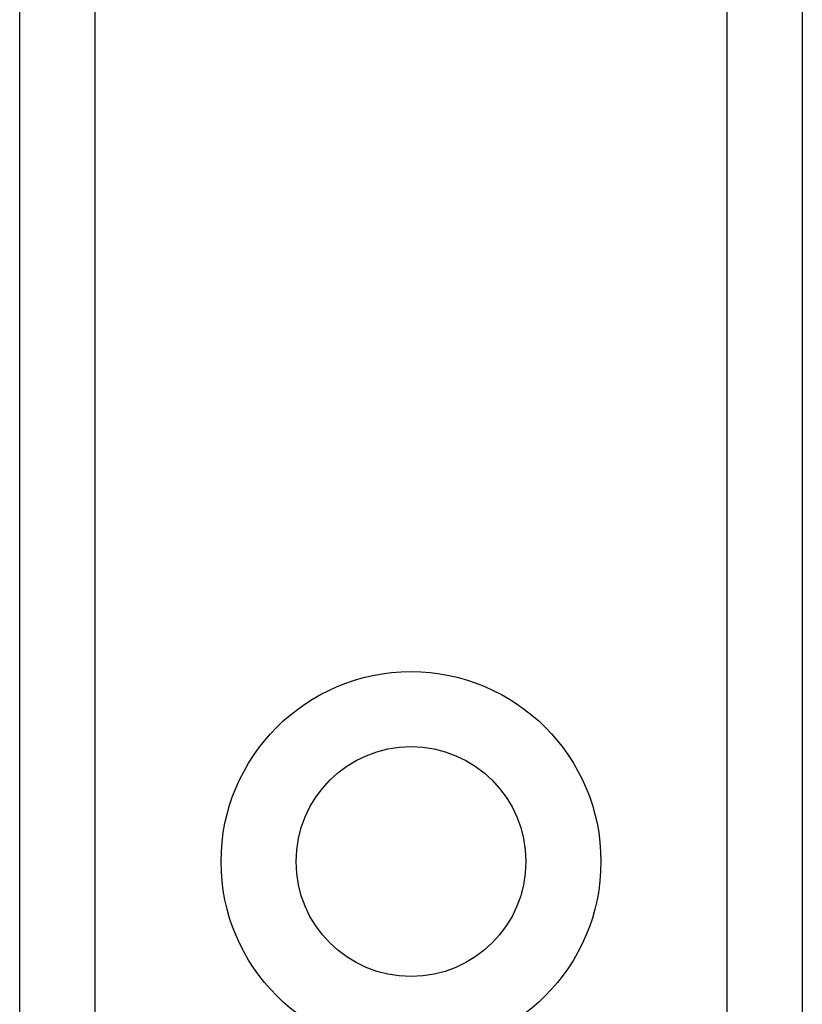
# Model space of a CAD drawing. Header units: inches. Extents: x 6 to 171, y 11 to 89.
# Tile 92 of 113: x 39.69 to 40.252, y 65.031 to 65.737. Entities that reach past the tile are written whole.
import ezdxf

# ---------------------------------------------------------------- set-up
doc = ezdxf.new("R2010")
doc.units = ezdxf.units.IN
doc.header["$MEASUREMENT"] = 0
doc.layers.add('Visible Edges(ANSI)', color=7, linetype='Continuous', lineweight=25)
doc.layers.add('Visible Tangent Edges(ANSI)', color=7, linetype='Continuous', lineweight=25)

msp = doc.modelspace()

# ---------------------------------------------------------------- linework, layer by layer
at = {"layer": 'Visible Edges(ANSI)'}
for p, q in [((39.69045, 33.3103), (39.69045, 66.44416)), ((40.25245, 66.44416), (40.25245, 33.3103))]:
    msp.add_line(p, q, dxfattribs=at)
msp.add_circle((39.97145, 65.13314), 0.0825, dxfattribs=at)
at = {"layer": 'Visible Tangent Edges(ANSI)'}
for p, q in [((39.7443, 66.44416), (39.7443, 33.3103)), ((40.1986, 33.3103), (40.1986, 66.44416))]:
    msp.add_line(p, q, dxfattribs=at)
msp.add_circle((39.97145, 65.13314), 0.13635, dxfattribs=at)

doc.saveas('drawing.dxf')
